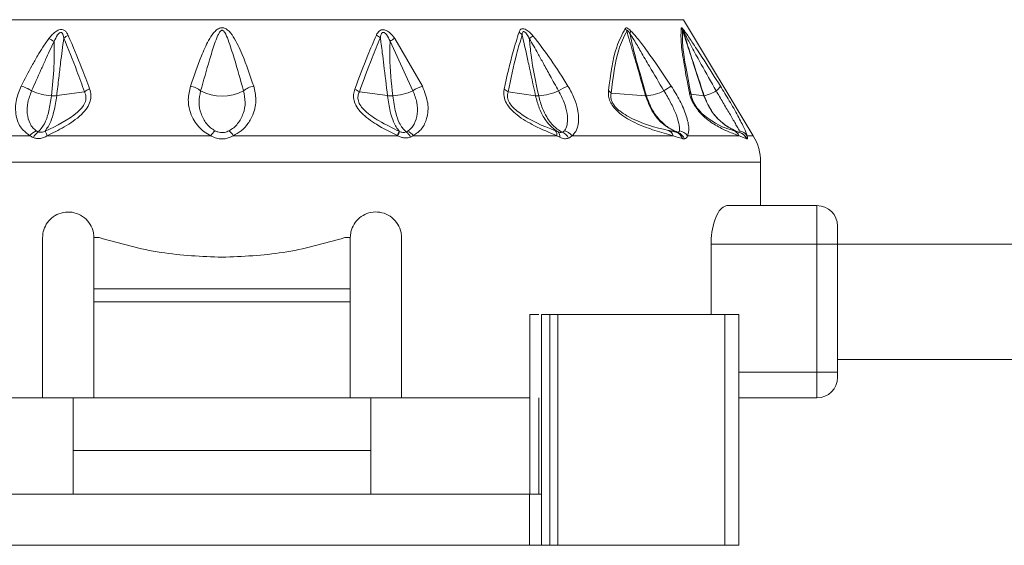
# Model space of a CAD drawing. Header units: millimetres. Extents: x -453 to 1924, y -67 to 428.
# Tile 55 of 73: x 1164 to 1202, y 153 to 173. Entities that reach past the tile are written whole.
import ezdxf

# ---------------------------------------------------------------- set-up
doc = ezdxf.new("R2010")
doc.units = ezdxf.units.MM

# ---------------------------------------------------------------- blocks, each defined once
blk = doc.blocks.new('Drawing View6')
at = {"color": 7, "linetype": 'Continuous', "lineweight": 18}
for p, q in [((-645.584, -39.856), (-609.584, -39.856)), ((-609.584, -39.856), (-606.869, -44.381)), ((-621.031, -40.695), (-620.143, -42.625)), ((-620.847, -40.584), (-619.771, -42.454)), ((-634.033, -42.819), (-632.95, -42.668)), ((-621.135, -42.819), (-622.229, -42.667)), ((-615.36, -42.824), (-616.431, -42.674)), ((-611.068, -42.829), (-612.411, -42.722)), ((-608.791, -42.83), (-609.297, -42.763)), ((-640.643, -44.381), (-635.078, -44.381)), ((-627.147, -44.381), (-620.73, -44.381)), ((-620.132, -44.381), (-614.525, -44.381)), ((-613.937, -44.381), (-609.991, -44.381)), ((-609.43, -44.381), (-607.418, -44.381)), ((-607.125, -44.503), (-607.418, -44.381)), ((-607.112, -44.381), (-606.869, -44.381)), ((-606.584, -45.41), (-648.584, -45.41)), ((-606.584, -47.106), (-606.584, -45.41)), ((-604.384, -47.106), (-607.894, -47.106)), ((-604.384, -47.106), (-604.384, -48.606)), ((-603.584, -47.906), (-603.584, -48.606)), ((-634.584, -54.606), (-634.584, -48.356)), ((-632.584, -50.356), (-632.584, -48.356)), ((-632.584, -48.356), (-632.375, -48.356)), ((-622.793, -48.356), (-622.584, -48.356)), ((-622.584, -48.356), (-622.584, -50.356)), ((-620.584, -48.356), (-620.584, -54.606)), ((-608.517, -48.606), (-608.517, -51.356)), ((-604.384, -48.606), (-608.517, -48.606)), ((-603.584, -48.606), (-604.384, -48.606)), ((-604.384, -48.606), (-604.384, -53.606)), ((-451.584, -48.606), (-603.584, -48.606)), ((-603.584, -48.606), (-603.584, -53.606)), ((-622.584, -50.356), (-632.584, -50.356)), ((-632.584, -50.856), (-632.584, -50.356)), ((-622.584, -50.856), (-622.584, -50.356)), ((-622.584, -50.856), (-632.584, -50.856)), ((-632.584, -50.856), (-632.584, -54.606)), ((-622.584, -54.606), (-622.584, -50.856)), ((-615.585, -51.356), (-615.585, -58.356)), ((-615.124, -51.356), (-615.124, -58.356)), ((-615.124, -51.356), (-614.805, -51.356)), ((-614.805, -51.356), (-614.805, -60.356)), ((-614.805, -51.356), (-614.495, -51.356)), ((-614.495, -51.356), (-614.495, -60.356)), ((-614.495, -51.356), (-607.979, -51.356)), ((-607.979, -51.356), (-607.979, -60.356)), ((-607.979, -51.356), (-607.427, -51.356)), ((-607.427, -51.356), (-607.427, -60.356)), ((-451.584, -53.106), (-603.584, -53.106)), ((-604.384, -53.606), (-607.427, -53.606)), ((-604.384, -53.606), (-604.384, -54.606)), ((-603.584, -53.606), (-604.384, -53.606)), ((-603.584, -53.806), (-603.584, -53.606)), ((-639.584, -54.606), (-634.584, -54.606)), ((-632.584, -54.606), (-634.584, -54.606)), ((-633.386, -56.656), (-633.386, -54.606)), ((-632.584, -54.606), (-622.584, -54.606)), ((-620.584, -54.606), (-622.584, -54.606)), ((-621.782, -56.656), (-621.782, -54.606)), ((-620.584, -54.606), (-615.584, -54.606)), ((-615.233, -54.606), (-615.233, -58.356)), ((-604.384, -54.606), (-607.427, -54.606)), ((-633.386, -58.356), (-633.386, -56.656)), ((-621.782, -56.656), (-633.386, -56.656)), ((-621.782, -58.356), (-621.782, -56.656)), ((-639.571, -58.356), (-615.597, -58.356)), ((-615.597, -58.356), (-615.597, -60.356)), ((-615.597, -58.356), (-615.124, -58.356)), ((-615.124, -58.356), (-615.124, -60.356)), ((-639.571, -60.356), (-615.597, -60.356)), ((-615.597, -60.356), (-615.124, -60.356)), ((-615.124, -60.356), (-614.805, -60.356)), ((-614.805, -60.356), (-614.495, -60.356)), ((-614.495, -60.356), (-607.979, -60.356)), ((-607.979, -60.356), (-607.427, -60.356))]:
    blk.add_line(p, q, dxfattribs=at)
at = {"color": 7, "linetype": 'Continuous', "lineweight": 18, "flags": 128}
blk.add_lwpolyline([(-634.4, -44.381), (-633.626, -44.381), (-632.844, -44.381), (-632.053, -44.381), (-631.255, -44.381), (-630.452, -44.381), (-629.644, -44.381), (-628.833, -44.381), (-628.021, -44.381)], dxfattribs=at)
at = {"color": 7, "linetype": 'Continuous', "lineweight": 18}
for centre, radius, start, end in [((-612.273, -40.531), 0.526, 26.2508, 39.2826), ((-612.034, -40.233), 0.386, 336.0125, 352.4908), ((-610.089, -40.441), 0.49, 19.7109, 32.7374), ((-609.914, -40.348), 0.324, 5.3451, 24.157), ((-635.041, -41.963), 1.547, 54.1818, 62.9072), ((-633.253, -41.187), 0.791, 114.7837, 129.6376), ((-621.867, -41.108), 0.712, 50.314, 65.1501), ((-620.225, -41.818), 1.383, 116.761, 125.6661), ((-616.31, -40.823), 0.57, 41.2449, 57.5029), ((-604.501, -53.258), 16.834, 130.6238, 131.2337), ((-635.744, -43.693), 1.29, 55.3117, 75.3484), ((-632.464, -43.322), 0.815, 110.5166, 126.6125), ((-628.996, -43.341), 0.913, 50.851, 78.7073), ((-626.172, -43.341), 0.913, 101.2927, 129.149), ((-622.666, -43.255), 0.733, 53.3703, 69.4581), ((-619.481, -43.573), 1.156, 104.4895, 124.9247), ((-616.827, -43.088), 0.573, 46.304, 64.973), ((-613.453, -44.166), 1.837, 110.463, 123.3954), ((-595.015, -65.674), 27.68, 122.9418, 123.6483), ((-608.529, -42.276), 0.414, 300.5566, 335.9135), ((-634.1, -40.645), 2.185, 245.4117, 266.2911), ((-627.584, -41.015), 1.82, 242.6733, 297.3267), ((-621.066, -40.652), 2.178, 273.6863, 295.0719), ((-615.431, -40.435), 2.401, 274.6668, 293.7561), ((-612.767, -42.992), 0.446, 37.1852, 56.0318), ((-611.045, -42.498), 0.332, 265.9431, 271.6453), ((-611.269, -40.744), 2.099, 276.3884, 295.8815), ((-609.572, -42.891), 0.304, 24.9283, 48.5641), ((-608.787, -42.795), 0.0357, 263.7523, 272.6346), ((-609.292, -40.986), 1.913, 285.3802, 300.5957), ((-634.637, -44.697), 0.543, 110.8768, 144.3208), ((-634.471, -44.673), 0.521, 122.0688, 155.3334), ((-627.509, -44.657), 0.582, 126.5982, 151.6208), ((-627.659, -44.657), 0.582, 28.3791, 53.4018), ((-622.138, -43.714), 1.539, 334.6618, 341.3124), ((-621.78, -43.913), 1.149, 335.9647, 344.8865), ((-620.651, -44.631), 0.461, 25.3523, 58.9903), ((-620.529, -44.647), 0.478, 33.9668, 67.8038), ((-614.758, -44.347), 0.235, 351.8615, 43.2923), ((-614.656, -44.405), 0.248, 352.1906, 45.9788), ((-614.525, -44.704), 0.506, 26.7165, 65.7489), ((-614.38, -44.747), 0.575, 39.5788, 75.5839), ((-610.343, -44.508), 0.374, 19.8732, 63.5408), ((-610.012, -44.618), 0.399, 17.9841, 66.0586), ((-609.986, -44.711), 0.489, 25.4801, 68.508), ((-609.859, -44.734), 0.556, 39.5362, 78.3552), ((-607.825, -44.603), 0.464, 28.6802, 68.1868), ((-607.497, -44.652), 0.47, 35.1923, 79.0329), ((-607.559, -44.712), 0.482, 25.7404, 70.6374), ((-607.555, -44.73), 0.5, 26.9031, 70.898), ((-608.584, -45.41), 2, 0, 30.9638), ((-604.384, -47.906), 0.8, 0, 90), ((-604.384, -53.806), 0.8, 270, 0)]:
    blk.add_arc(centre, radius, start, end, dxfattribs=at)
for points, knots in [([(-634.336, -40.586), (-634.294, -40.533), (-634.218, -40.439), (-634.087, -40.324), (-633.957, -40.251), (-633.828, -40.234), (-633.722, -40.273), (-633.641, -40.357), (-633.605, -40.429), (-633.585, -40.469)], [0, 0, 0, 0, 0.1952, 0.351587, 0.494569, 0.605688, 0.718068, 0.846595, 1, 1, 1, 1]), ([(-626.351, -42.445), (-626.493, -42.029), (-626.717, -41.374), (-627.055, -40.637), (-627.302, -40.295), (-627.463, -40.192), (-627.553, -40.165), (-627.676, -40.173), (-627.803, -40.25), (-627.961, -40.419), (-628.17, -40.758), (-628.477, -41.449), (-628.683, -42.052), (-628.817, -42.445)], [0, 0, 0, 0, 0.25126, 0.396042, 0.462455, 0.47993, 0.495701, 0.509284, 0.540179, 0.56984, 0.63555, 0.761953, 1, 1, 1, 1]), ([(-626.748, -42.632), (-626.867, -42.207), (-627.053, -41.544), (-627.294, -40.781), (-627.428, -40.424), (-627.511, -40.309), (-627.54, -40.282), (-627.565, -40.271), (-627.587, -40.267), (-627.624, -40.276), (-627.665, -40.316), (-627.711, -40.388), (-627.788, -40.548), (-627.914, -40.899), (-628.135, -41.619), (-628.307, -42.23), (-628.42, -42.632)], [0, 0, 0, 0, 0.264351, 0.412633, 0.474696, 0.48507, 0.49331, 0.496676, 0.499653, 0.505093, 0.516526, 0.530686, 0.554354, 0.619061, 0.749435, 1, 1, 1, 1]), ([(-621.568, -40.462), (-621.552, -40.429), (-621.523, -40.37), (-621.46, -40.297), (-621.38, -40.25), (-621.273, -40.242), (-621.153, -40.286), (-620.998, -40.397), (-620.908, -40.509), (-620.847, -40.584)], [0, 0, 0, 0, 0.130793, 0.239578, 0.342332, 0.447729, 0.567765, 0.709784, 1, 1, 1, 1]), ([(-616.004, -40.342), (-615.985, -40.299), (-615.956, -40.232), (-615.86, -40.203), (-615.744, -40.232), (-615.603, -40.331), (-615.509, -40.43), (-615.462, -40.481)], [0, 0, 0, 0, 0.245136, 0.373462, 0.502514, 0.746581, 1, 1, 1, 1]), ([(-612.518, -42.621), (-612.436, -42.014), (-612.308, -41.057), (-611.984, -40.427), (-611.866, -40.198)], [0, 0, 0, 0, 0.635166, 1, 1, 1, 1]), ([(-612.411, -42.722), (-612.338, -42.115), (-612.224, -41.161), (-611.914, -40.528), (-611.802, -40.298)], [0, 0, 0, 0, 0.636507, 1, 1, 1, 1]), ([(-611.866, -40.198), (-611.856, -40.188), (-611.834, -40.168), (-611.776, -40.185), (-611.714, -40.227), (-611.673, -40.264), (-611.652, -40.284)], [0, 0, 0, 0, 0.256292, 0.5214431, 0.7474005, 1, 1, 1, 1]), ([(-611.802, -40.298), (-611.8, -40.293), (-611.798, -40.284), (-611.79, -40.276), (-611.778, -40.277), (-611.757, -40.291), (-611.722, -40.33), (-611.697, -40.368), (-611.682, -40.39)], [0, 0, 0, 0, 0.106522, 0.201223, 0.294973, 0.396709, 0.652819, 1, 1, 1, 1]), ([(-611.068, -42.829), (-611.188, -42.413), (-611.361, -41.813), (-611.575, -41.074), (-611.699, -40.647), (-611.771, -40.403), (-611.802, -40.298)], [0, 0, 0, 0, 0.493755, 0.710629, 0.87637, 1, 1, 1, 1]), ([(-611.652, -40.284), (-611.578, -40.362), (-611.385, -40.568), (-611.071, -40.992), (-610.614, -41.631), (-610.277, -42.133), (-610.067, -42.445)], [0, 0, 0, 0, 0.125054, 0.329105, 0.583177, 1, 1, 1, 1]), ([(-609.371, -42.663), (-609.445, -42.269), (-609.578, -41.564), (-609.706, -40.658), (-609.687, -40.346), (-609.677, -40.176)], [0, 0, 0, 0, 0.366467, 0.656613, 1, 1, 1, 1]), ([(-609.677, -40.176), (-609.675, -40.174), (-609.672, -40.168), (-609.656, -40.175), (-609.633, -40.2), (-609.618, -40.216)], [0, 0, 0, 0, 0.222827, 0.488483, 1, 1, 1, 1]), ([(-609.297, -42.763), (-609.374, -42.369), (-609.513, -41.666), (-609.649, -40.76), (-609.635, -40.446), (-609.627, -40.276)], [0, 0, 0, 0, 0.368099, 0.658336, 1, 1, 1, 1]), ([(-609.627, -40.276), (-609.627, -40.274), (-609.627, -40.27), (-609.624, -40.27), (-609.618, -40.276), (-609.606, -40.293), (-609.597, -40.309), (-609.591, -40.318)], [0, 0, 0, 0, 0.132574, 0.271467, 0.437835, 0.686828, 1, 1, 1, 1]), ([(-608.791, -42.83), (-608.931, -42.402), (-609.128, -41.799), (-609.375, -41.045), (-609.514, -40.621), (-609.595, -40.373), (-609.627, -40.276)], [0, 0, 0, 0, 0.502808, 0.708593, 0.88556, 1, 1, 1, 1]), ([(-609.618, -40.216), (-609.591, -40.25), (-609.53, -40.326), (-609.375, -40.546), (-609.127, -40.917), (-608.7, -41.576), (-608.364, -42.108), (-608.151, -42.445)], [0, 0, 0, 0, 0.063949, 0.139633, 0.317237, 0.568463, 1, 1, 1, 1]), ([(-635.417, -42.445), (-635.28, -42.179), (-635.075, -41.782), (-634.789, -41.278), (-634.575, -40.921), (-634.417, -40.7), (-634.336, -40.586)], [0, 0, 0, 0, 0.420929, 0.628617, 0.808166, 1, 1, 1, 1]), ([(-634.135, -40.709), (-634.095, -40.62), (-634.044, -40.508), (-633.951, -40.395), (-633.903, -40.36), (-633.867, -40.354), (-633.846, -40.358), (-633.828, -40.369), (-633.8, -40.4), (-633.775, -40.471), (-633.764, -40.539), (-633.758, -40.578)], [0, 0, 0, 0, 0.3888533, 0.4911394, 0.5781016, 0.6070597, 0.6356285, 0.6659115, 0.7003157, 0.8247631, 1, 1, 1, 1]), ([(-633.758, -40.578), (-633.78, -40.738), (-633.823, -41.058), (-633.886, -41.572), (-633.956, -42.159), (-634.006, -42.587), (-634.033, -42.819)], [0, 0, 0, 0, 0.21465, 0.427263, 0.688154, 1, 1, 1, 1]), ([(-633.758, -40.578), (-633.583, -41.003), (-633.3, -41.69), (-633.046, -42.399), (-632.95, -42.668)], [0, 0, 0, 0, 0.619883, 1, 1, 1, 1]), ([(-633.585, -40.469), (-633.404, -40.894), (-633.112, -41.58), (-632.849, -42.289), (-632.749, -42.559)], [0, 0, 0, 0, 0.620107, 1, 1, 1, 1]), ([(-622.409, -42.568), (-622.243, -42.124), (-621.977, -41.41), (-621.68, -40.722), (-621.568, -40.462)], [0, 0, 0, 0, 0.622343, 1, 1, 1, 1]), ([(-622.229, -42.667), (-622.068, -42.222), (-621.81, -41.509), (-621.521, -40.82), (-621.412, -40.56)], [0, 0, 0, 0, 0.6225578, 1, 1, 1, 1]), ([(-621.412, -40.56), (-621.407, -40.527), (-621.397, -40.471), (-621.375, -40.408), (-621.352, -40.373), (-621.332, -40.355), (-621.305, -40.347), (-621.274, -40.353), (-621.227, -40.379), (-621.127, -40.488), (-621.073, -40.605), (-621.031, -40.695)], [0, 0, 0, 0, 0.1486655, 0.2587069, 0.3033944, 0.343965, 0.3814215, 0.4237767, 0.4707121, 0.5930499, 1, 1, 1, 1]), ([(-621.135, -42.819), (-621.181, -42.423), (-621.246, -41.865), (-621.329, -41.192), (-621.374, -40.836), (-621.401, -40.641), (-621.412, -40.56)], [0, 0, 0, 0, 0.5265308, 0.7416797, 0.8929338, 1, 1, 1, 1]), ([(-620.926, -42.826), (-620.985, -42.32), (-621.066, -41.613), (-621.039, -40.898), (-621.031, -40.695)], [0, 0, 0, 0, 0.715322, 1, 1, 1, 1]), ([(-616.584, -42.569), (-616.475, -42.072), (-616.306, -41.303), (-616.083, -40.593), (-616.004, -40.342)], [0, 0, 0, 0, 0.646574, 1, 1, 1, 1]), ([(-616.431, -42.674), (-616.328, -42.177), (-616.169, -41.409), (-615.956, -40.698), (-615.881, -40.447)], [0, 0, 0, 0, 0.647013, 1, 1, 1, 1]), ([(-615.881, -40.447), (-615.88, -40.425), (-615.878, -40.385), (-615.866, -40.343), (-615.849, -40.324), (-615.836, -40.318), (-615.82, -40.319), (-615.788, -40.331), (-615.739, -40.377), (-615.67, -40.47), (-615.626, -40.548), (-615.597, -40.598)], [0, 0, 0, 0, 0.137704, 0.249479, 0.286396, 0.321316, 0.355929, 0.392063, 0.53214, 0.696583, 1, 1, 1, 1]), ([(-615.36, -42.824), (-615.449, -42.412), (-615.576, -41.821), (-615.732, -41.11), (-615.816, -40.73), (-615.863, -40.529), (-615.881, -40.447)], [0, 0, 0, 0, 0.520969, 0.746083, 0.897634, 1, 1, 1, 1]), ([(-615.236, -42.828), (-615.354, -42.299), (-615.52, -41.558), (-615.58, -40.812), (-615.597, -40.598)], [0, 0, 0, 0, 0.713249, 1, 1, 1, 1]), ([(-615.597, -40.598), (-615.487, -40.79), (-615.303, -41.111), (-615.038, -41.593), (-614.77, -42.079), (-614.573, -42.435), (-614.464, -42.632)], [0, 0, 0, 0, 0.2827049, 0.4745432, 0.7079845, 1, 1, 1, 1]), ([(-615.462, -40.481), (-615.225, -40.787), (-614.732, -41.423), (-614.313, -42.096), (-614.095, -42.445)], [0, 0, 0, 0, 0.480824, 1, 1, 1, 1]), ([(-611.035, -42.83), (-611.129, -42.498), (-611.288, -41.931), (-611.525, -41.118), (-611.629, -40.636), (-611.682, -40.39)], [0, 0, 0, 0, 0.40792, 0.697703, 1, 1, 1, 1]), ([(-611.682, -40.39), (-611.629, -40.474), (-611.483, -40.705), (-611.235, -41.138), (-610.845, -41.802), (-610.542, -42.313), (-610.352, -42.632)], [0, 0, 0, 0, 0.115112, 0.316391, 0.573412, 1, 1, 1, 1]), ([(-608.785, -42.83), (-608.901, -42.474), (-609.092, -41.887), (-609.368, -41.05), (-609.515, -40.569), (-609.591, -40.318)], [0, 0, 0, 0, 0.426007, 0.700145, 1, 1, 1, 1]), ([(-609.591, -40.318), (-609.542, -40.409), (-609.421, -40.629), (-609.191, -41.065), (-608.82, -41.744), (-608.514, -42.287), (-608.319, -42.632)], [0, 0, 0, 0, 0.12348, 0.298954, 0.554672, 1, 1, 1, 1]), ([(-635.01, -42.632), (-634.889, -42.36), (-634.709, -41.955), (-634.475, -41.433), (-634.307, -41.063), (-634.193, -40.829), (-634.135, -40.709)], [0, 0, 0, 0, 0.425602, 0.634107, 0.812726, 1, 1, 1, 1]), ([(-634.135, -40.709), (-634.132, -41.032), (-634.125, -41.741), (-634.2, -42.444), (-634.242, -42.826)], [0, 0, 0, 0, 0.455709, 1, 1, 1, 1]), ([(-635.078, -44.381), (-635.197, -44.292), (-635.464, -44.093), (-635.648, -43.589), (-635.652, -43.009), (-635.49, -42.62), (-635.417, -42.445)], [0, 0, 0, 0, 0.209172, 0.469256, 0.760695, 1, 1, 1, 1]), ([(-632.749, -42.559), (-632.727, -42.637), (-632.684, -42.791), (-632.716, -43.049), (-632.845, -43.313), (-633.168, -43.677), (-633.71, -44.038), (-634.179, -44.271), (-634.4, -44.381)], [0, 0, 0, 0, 0.1036523, 0.2038498, 0.3141847, 0.4406615, 0.7373736, 1, 1, 1, 1]), ([(-628.817, -42.445), (-628.858, -42.619), (-628.931, -42.936), (-628.864, -43.371), (-628.732, -43.707), (-628.544, -43.99), (-628.315, -44.223), (-628.11, -44.333), (-628.021, -44.381)], [0, 0, 0, 0, 0.237372, 0.431825, 0.589432, 0.718601, 0.877817, 1, 1, 1, 1]), ([(-627.147, -44.381), (-627.041, -44.322), (-626.815, -44.197), (-626.547, -43.898), (-626.327, -43.487), (-626.227, -42.978), (-626.311, -42.617), (-626.351, -42.445)], [0, 0, 0, 0, 0.147122, 0.312406, 0.50794, 0.764712, 1, 1, 1, 1]), ([(-620.746, -44.373), (-621.024, -44.236), (-621.525, -43.989), (-622.068, -43.599), (-622.341, -43.264), (-622.449, -43.016), (-622.47, -42.777), (-622.428, -42.635), (-622.409, -42.568)], [0, 0, 0, 0, 0.331074, 0.596688, 0.707802, 0.810057, 0.910795, 1, 1, 1, 1]), ([(-619.771, -42.454), (-619.684, -42.675), (-619.518, -43.101), (-619.57, -43.675), (-619.764, -44.124), (-620.012, -44.297), (-620.132, -44.381)], [0, 0, 0, 0, 0.299106, 0.577097, 0.795469, 1, 1, 1, 1]), ([(-614.525, -44.381), (-614.816, -44.259), (-615.337, -44.041), (-615.961, -43.683), (-616.326, -43.36), (-616.512, -43.111), (-616.614, -42.831), (-616.595, -42.661), (-616.584, -42.569)], [0, 0, 0, 0, 0.329595, 0.590214, 0.697936, 0.79287, 0.888175, 1, 1, 1, 1]), ([(-614.095, -42.445), (-614.006, -42.604), (-613.841, -42.899), (-613.715, -43.316), (-613.67, -43.655), (-613.69, -43.956), (-613.767, -44.21), (-613.885, -44.329), (-613.937, -44.381)], [0, 0, 0, 0, 0.217435, 0.40261, 0.562733, 0.698349, 0.867782, 1, 1, 1, 1]), ([(-610.067, -42.445), (-609.949, -42.635), (-609.708, -43.025), (-609.472, -43.599), (-609.352, -44.09), (-609.406, -44.29), (-609.43, -44.381)], [0, 0, 0, 0, 0.259032, 0.530639, 0.786951, 1, 1, 1, 1]), ([(-608.151, -42.445), (-608.034, -42.635), (-607.794, -43.025), (-607.469, -43.6), (-607.214, -44.091), (-607.144, -44.29), (-607.112, -44.381)], [0, 0, 0, 0, 0.2591487, 0.5311281, 0.7880831, 1, 1, 1, 1]), ([(-634.83, -44.19), (-634.878, -44.152), (-634.976, -44.073), (-635.11, -43.855), (-635.201, -43.527), (-635.185, -43.083), (-635.068, -42.783), (-635.01, -42.632)], [0, 0, 0, 0, 0.117159, 0.239896, 0.491308, 0.745636, 1, 1, 1, 1]), ([(-634.242, -42.826), (-634.27, -43.028), (-634.326, -43.415), (-634.489, -43.928), (-634.654, -44.122), (-634.748, -44.231)], [0, 0, 0, 0, 0.321949, 0.6179, 1, 1, 1, 1]), ([(-632.95, -42.668), (-632.926, -42.728), (-632.88, -42.844), (-632.902, -43.051), (-633.019, -43.265), (-633.493, -43.737), (-634.034, -43.991), (-634.483, -44.202)], [0, 0, 0, 0, 0.097572, 0.186101, 0.286324, 0.407959, 1, 1, 1, 1]), ([(-634.033, -42.819), (-634.064, -43.028), (-634.121, -43.407), (-634.278, -43.9), (-634.408, -44.092), (-634.483, -44.202)], [0, 0, 0, 0, 0.342164, 0.623264, 1, 1, 1, 1]), ([(-634.242, -42.826), (-634.199, -42.827), (-634.124, -42.829), (-634.061, -42.822), (-634.033, -42.819)], [0, 0, 0, 0, 0.559728, 1, 1, 1, 1]), ([(-628.42, -42.632), (-628.451, -42.783), (-628.513, -43.083), (-628.428, -43.527), (-628.25, -43.855), (-628.047, -44.073), (-627.918, -44.152), (-627.855, -44.19)], [0, 0, 0, 0, 0.254556, 0.508885, 0.760231, 0.882933, 1, 1, 1, 1]), ([(-627.312, -44.19), (-627.25, -44.152), (-627.121, -44.073), (-626.918, -43.855), (-626.74, -43.527), (-626.655, -43.083), (-626.717, -42.783), (-626.748, -42.632)], [0, 0, 0, 0, 0.11715, 0.23987, 0.49125, 0.745581, 1, 1, 1, 1]), ([(-620.679, -44.208), (-620.943, -44.08), (-621.409, -43.854), (-621.923, -43.513), (-622.183, -43.227), (-622.281, -43.025), (-622.293, -42.83), (-622.25, -42.721), (-622.229, -42.667)], [0, 0, 0, 0, 0.354402, 0.625668, 0.731992, 0.825042, 0.913282, 1, 1, 1, 1]), ([(-620.679, -44.208), (-620.754, -44.1), (-620.885, -43.911), (-621.045, -43.416), (-621.103, -43.031), (-621.135, -42.819)], [0, 0, 0, 0, 0.372806, 0.654894, 1, 1, 1, 1]), ([(-620.926, -42.826), (-620.968, -42.827), (-621.044, -42.829), (-621.107, -42.822), (-621.135, -42.819)], [0, 0, 0, 0, 0.559727, 1, 1, 1, 1]), ([(-620.413, -44.236), (-620.506, -44.132), (-620.666, -43.951), (-620.834, -43.448), (-620.893, -43.051), (-620.926, -42.826)], [0, 0, 0, 0, 0.369902, 0.642337, 1, 1, 1, 1]), ([(-620.143, -42.625), (-620.084, -42.778), (-619.965, -43.085), (-619.953, -43.537), (-620.051, -43.87), (-620.193, -44.09), (-620.297, -44.167), (-620.348, -44.205)], [0, 0, 0, 0, 0.254398, 0.508629, 0.760015, 0.882824, 1, 1, 1, 1]), ([(-614.587, -44.186), (-615.075, -43.995), (-615.645, -43.772), (-616.23, -43.299), (-616.368, -43.128), (-616.43, -42.992), (-616.467, -42.842), (-616.446, -42.744), (-616.431, -42.674)], [0, 0, 0, 0, 0.62182, 0.726244, 0.812215, 0.854202, 0.896749, 1, 1, 1, 1]), ([(-614.484, -44.227), (-614.545, -44.188), (-614.695, -44.092), (-614.89, -43.887), (-615.074, -43.614), (-615.241, -43.279), (-615.317, -42.987), (-615.36, -42.824)], [0, 0, 0, 0, 0.154754, 0.378155, 0.536036, 0.740167, 1, 1, 1, 1]), ([(-615.236, -42.828), (-615.262, -42.829), (-615.309, -42.83), (-615.344, -42.826), (-615.36, -42.824)], [0, 0, 0, 0, 0.5598474, 1, 1, 1, 1]), ([(-614.317, -44.243), (-614.385, -44.205), (-614.552, -44.112), (-614.753, -43.906), (-614.944, -43.632), (-615.116, -43.291), (-615.193, -42.995), (-615.236, -42.828)], [0, 0, 0, 0, 0.154429, 0.377318, 0.534784, 0.73906, 1, 1, 1, 1]), ([(-614.464, -42.632), (-614.385, -42.783), (-614.228, -43.083), (-614.113, -43.527), (-614.105, -43.855), (-614.155, -44.073), (-614.21, -44.152), (-614.237, -44.19)], [0, 0, 0, 0, 0.25458, 0.508904, 0.76024, 0.882936, 1, 1, 1, 1]), ([(-609.991, -44.381), (-610.226, -44.317), (-610.664, -44.199), (-611.275, -43.98), (-611.748, -43.743), (-612.075, -43.526), (-612.321, -43.281), (-612.464, -43.039), (-612.527, -42.819), (-612.521, -42.69), (-612.518, -42.621)], [0, 0, 0, 0, 0.272182, 0.508365, 0.629093, 0.73152, 0.817422, 0.871713, 0.931474, 1, 1, 1, 1]), ([(-610.176, -44.173), (-610.686, -44.057), (-611.274, -43.924), (-612.024, -43.466), (-612.189, -43.323), (-612.288, -43.213), (-612.364, -43.093), (-612.412, -42.966), (-612.429, -42.837), (-612.418, -42.762), (-612.411, -42.722)], [0, 0, 0, 0, 0.655947, 0.756324, 0.798491, 0.835246, 0.871287, 0.907682, 0.950236, 1, 1, 1, 1]), ([(-609.85, -44.253), (-610.049, -44.148), (-610.403, -43.959), (-610.829, -43.454), (-610.983, -43.052), (-611.068, -42.829)], [0, 0, 0, 0, 0.365427, 0.649355, 1, 1, 1, 1]), ([(-609.806, -44.256), (-609.903, -44.212), (-610.133, -44.11), (-610.459, -43.848), (-610.81, -43.43), (-610.953, -43.049), (-611.035, -42.83)], [0, 0, 0, 0, 0.171049, 0.404806, 0.657867, 1, 1, 1, 1]), ([(-610.352, -42.632), (-610.263, -42.783), (-610.083, -43.083), (-609.883, -43.527), (-609.778, -43.855), (-609.737, -44.073), (-609.743, -44.152), (-609.746, -44.19)], [0, 0, 0, 0, 0.25439, 0.508653, 0.760074, 0.882846, 1, 1, 1, 1]), ([(-607.418, -44.381), (-607.553, -44.333), (-607.794, -44.247), (-608.245, -44.034), (-608.629, -43.79), (-608.915, -43.52), (-609.063, -43.345), (-609.18, -43.168), (-609.268, -42.998), (-609.335, -42.823), (-609.359, -42.718), (-609.371, -42.663)], [0, 0, 0, 0, 0.285538, 0.509527, 0.703241, 0.765072, 0.819711, 0.859429, 0.901399, 0.9481, 1, 1, 1, 1]), ([(-607.653, -44.172), (-607.922, -44.098), (-608.233, -44.012), (-608.82, -43.562), (-608.967, -43.413), (-609.064, -43.296), (-609.15, -43.166), (-609.22, -43.028), (-609.271, -42.888), (-609.288, -42.807), (-609.297, -42.763)], [0, 0, 0, 0, 0.656198, 0.757587, 0.799792, 0.836227, 0.871671, 0.907777, 0.950014, 1, 1, 1, 1]), ([(-607.399, -44.257), (-607.498, -44.218), (-607.744, -44.12), (-608.115, -43.867), (-608.526, -43.446), (-608.694, -43.054), (-608.791, -42.83)], [0, 0, 0, 0, 0.155639, 0.387571, 0.650535, 1, 1, 1, 1]), ([(-607.391, -44.258), (-607.491, -44.218), (-607.738, -44.121), (-608.109, -43.868), (-608.52, -43.446), (-608.689, -43.054), (-608.785, -42.83)], [0, 0, 0, 0, 0.155657, 0.38755, 0.650476, 1, 1, 1, 1]), ([(-608.319, -42.632), (-608.229, -42.783), (-608.05, -43.083), (-607.789, -43.527), (-607.599, -43.855), (-607.472, -44.073), (-607.428, -44.152), (-607.407, -44.19)], [0, 0, 0, 0, 0.25439, 0.508653, 0.760076, 0.882848, 1, 1, 1, 1]), ([(-634.944, -44.456), (-634.971, -44.443), (-635.018, -44.422), (-635.059, -44.393), (-635.078, -44.381)], [0, 0, 0, 0, 0.55931, 1, 1, 1, 1]), ([(-634.4, -44.381), (-634.448, -44.407), (-634.543, -44.461), (-634.691, -44.494), (-634.829, -44.494), (-634.905, -44.469), (-634.944, -44.456)], [0, 0, 0, 0, 0.273675, 0.544486, 0.766897, 1, 1, 1, 1]), ([(-634.748, -44.231), (-634.764, -44.225), (-634.793, -44.213), (-634.819, -44.197), (-634.83, -44.19)], [0, 0, 0, 0, 0.555851, 1, 1, 1, 1]), ([(-634.483, -44.202), (-634.505, -44.212), (-634.549, -44.233), (-634.621, -44.249), (-634.689, -44.25), (-634.728, -44.237), (-634.748, -44.231)], [0, 0, 0, 0, 0.255573, 0.503234, 0.749597, 1, 1, 1, 1]), ([(-634.4, -44.381), (-634.423, -44.333), (-634.465, -44.249), (-634.478, -44.216), (-634.483, -44.202)], [0, 0, 0, 0, 0.559299, 1, 1, 1, 1]), ([(-628.021, -44.381), (-627.948, -44.417), (-627.815, -44.484), (-627.604, -44.512), (-627.423, -44.495), (-627.272, -44.448), (-627.186, -44.402), (-627.147, -44.381)], [0, 0, 0, 0, 0.269902, 0.490211, 0.672926, 0.851395, 1, 1, 1, 1]), ([(-627.855, -44.19), (-627.82, -44.206), (-627.755, -44.235), (-627.654, -44.256), (-627.565, -44.26), (-627.447, -44.247), (-627.369, -44.214), (-627.312, -44.19)], [0, 0, 0, 0, 0.212437, 0.388959, 0.539022, 0.670349, 1, 1, 1, 1]), ([(-620.73, -44.381), (-620.733, -44.379), (-620.739, -44.377), (-620.744, -44.374), (-620.746, -44.373)], [0, 0, 0, 0, 0.558902, 1, 1, 1, 1]), ([(-620.234, -44.434), (-620.272, -44.446), (-620.348, -44.471), (-620.477, -44.47), (-620.608, -44.442), (-620.689, -44.401), (-620.73, -44.381)], [0, 0, 0, 0, 0.249494, 0.497197, 0.746131, 1, 1, 1, 1]), ([(-620.671, -44.212), (-620.672, -44.211), (-620.675, -44.21), (-620.678, -44.208), (-620.679, -44.208)], [0, 0, 0, 0, 0.5572157, 1, 1, 1, 1]), ([(-620.413, -44.236), (-620.432, -44.242), (-620.47, -44.254), (-620.536, -44.254), (-620.605, -44.241), (-620.649, -44.222), (-620.671, -44.212)], [0, 0, 0, 0, 0.2508524, 0.4979909, 0.7459051, 1, 1, 1, 1]), ([(-620.348, -44.205), (-620.36, -44.212), (-620.381, -44.223), (-620.403, -44.232), (-620.413, -44.236)], [0, 0, 0, 0, 0.562939, 1, 1, 1, 1]), ([(-620.132, -44.381), (-620.151, -44.392), (-620.183, -44.411), (-620.219, -44.427), (-620.234, -44.434)], [0, 0, 0, 0, 0.559965, 1, 1, 1, 1]), ([(-614.484, -44.227), (-614.503, -44.219), (-614.537, -44.206), (-614.572, -44.192), (-614.587, -44.186)], [0, 0, 0, 0, 0.562686, 1, 1, 1, 1]), ([(-614.41, -44.439), (-614.432, -44.428), (-614.47, -44.409), (-614.508, -44.389), (-614.525, -44.381)], [0, 0, 0, 0, 0.561612, 1, 1, 1, 1]), ([(-614.317, -44.243), (-614.343, -44.249), (-614.391, -44.26), (-614.454, -44.237), (-614.484, -44.227)], [0, 0, 0, 0, 0.540903, 1, 1, 1, 1]), ([(-614.073, -44.477), (-614.122, -44.489), (-614.197, -44.507), (-614.316, -44.481), (-614.379, -44.453), (-614.41, -44.439)], [0, 0, 0, 0, 0.4808387, 0.7383008, 1, 1, 1, 1]), ([(-614.237, -44.19), (-614.25, -44.202), (-614.273, -44.224), (-614.304, -44.237), (-614.317, -44.243)], [0, 0, 0, 0, 0.569816, 1, 1, 1, 1]), ([(-613.937, -44.381), (-613.959, -44.403), (-613.998, -44.442), (-614.05, -44.466), (-614.073, -44.477)], [0, 0, 0, 0, 0.56467, 1, 1, 1, 1]), ([(-609.85, -44.253), (-609.91, -44.239), (-610.017, -44.214), (-610.128, -44.185), (-610.176, -44.173)], [0, 0, 0, 0, 0.565432, 1, 1, 1, 1]), ([(-609.633, -44.495), (-609.698, -44.474), (-609.815, -44.438), (-609.938, -44.398), (-609.991, -44.381)], [0, 0, 0, 0, 0.564676, 1, 1, 1, 1]), ([(-609.806, -44.256), (-609.813, -44.257), (-609.826, -44.259), (-609.843, -44.255), (-609.85, -44.253)], [0, 0, 0, 0, 0.559121, 1, 1, 1, 1]), ([(-609.746, -44.19), (-609.752, -44.206), (-609.762, -44.238), (-609.792, -44.25), (-609.806, -44.256)], [0, 0, 0, 0, 0.509913, 1, 1, 1, 1]), ([(-609.544, -44.501), (-609.559, -44.503), (-609.586, -44.507), (-609.618, -44.498), (-609.633, -44.495)], [0, 0, 0, 0, 0.559055, 1, 1, 1, 1]), ([(-609.43, -44.381), (-609.443, -44.412), (-609.467, -44.469), (-609.52, -44.491), (-609.544, -44.501)], [0, 0, 0, 0, 0.541803, 1, 1, 1, 1]), ([(-607.399, -44.257), (-607.441, -44.244), (-607.517, -44.219), (-607.61, -44.187), (-607.653, -44.172)], [0, 0, 0, 0, 0.542941, 1, 1, 1, 1]), ([(-607.407, -44.19), (-607.399, -44.208), (-607.382, -44.243), (-607.388, -44.253), (-607.391, -44.258)], [0, 0, 0, 0, 0.510723, 1, 1, 1, 1]), ([(-607.391, -44.258), (-607.393, -44.258), (-607.395, -44.258), (-607.398, -44.258), (-607.399, -44.257)], [0, 0, 0, 0, 0.5597797, 1, 1, 1, 1]), ([(-607.109, -44.504), (-607.111, -44.505), (-607.116, -44.506), (-607.122, -44.504), (-607.125, -44.503)], [0, 0, 0, 0, 0.559761, 1, 1, 1, 1]), ([(-607.112, -44.381), (-607.103, -44.417), (-607.086, -44.48), (-607.102, -44.497), (-607.109, -44.504)], [0, 0, 0, 0, 0.572072, 1, 1, 1, 1]), ([(-607.894, -47.106), (-607.962, -47.124), (-608.098, -47.162), (-608.296, -47.453), (-608.446, -47.876), (-608.511, -48.292), (-608.515, -48.536), (-608.517, -48.606)], [0, 0, 0, 0, 0.23522, 0.4705441, 0.700974, 0.9138889, 1, 1, 1, 1]), ([(-634.584, -48.356), (-634.579, -48.278), (-634.566, -48.095), (-634.449, -47.823), (-634.238, -47.575), (-633.949, -47.404), (-633.609, -47.336), (-633.258, -47.388), (-632.945, -47.56), (-632.714, -47.825), (-632.599, -48.107), (-632.588, -48.288), (-632.584, -48.356)], [0, 0, 0, 0, 0.072436, 0.171678, 0.273655, 0.380851, 0.493082, 0.607601, 0.720798, 0.830386, 0.936169, 1, 1, 1, 1]), ([(-622.584, -48.356), (-622.579, -48.281), (-622.567, -48.097), (-622.449, -47.821), (-622.232, -47.571), (-621.942, -47.402), (-621.607, -47.336), (-621.261, -47.387), (-620.948, -47.556), (-620.714, -47.823), (-620.599, -48.108), (-620.588, -48.289), (-620.584, -48.356)], [0, 0, 0, 0, 0.070113, 0.172193, 0.275296, 0.380868, 0.489956, 0.602613, 0.717149, 0.830046, 0.937783, 1, 1, 1, 1]), ([(-627.584, -49.12), (-628.384, -49.087), (-630.026, -49.02), (-631.579, -48.581), (-632.375, -48.356)], [0, 0, 0, 0, 0.486988, 1, 1, 1, 1]), ([(-622.793, -48.356), (-623.589, -48.581), (-625.142, -49.02), (-626.784, -49.087), (-627.584, -49.12)], [0, 0, 0, 0, 0.513031, 1, 1, 1, 1]), ([(-615.585, -51.356), (-615.563, -51.356), (-615.519, -51.356), (-615.36, -51.356), (-615.257, -51.356), (-615.238, -51.356)], [0, 0, 0, 0, 0.4506715, 0.9009029, 1, 1, 1, 1])]:
    blk.add_open_spline(points, degree=3, knots=knots, dxfattribs=at)

msp = doc.modelspace()

# ---------------------------------------------------------------- block references
at = {"color": 7, "linetype": 'Continuous', "lineweight": 18}
msp.add_blockref('Drawing View6', (1799.228, 212.964), dxfattribs=at)

doc.saveas('drawing.dxf')
